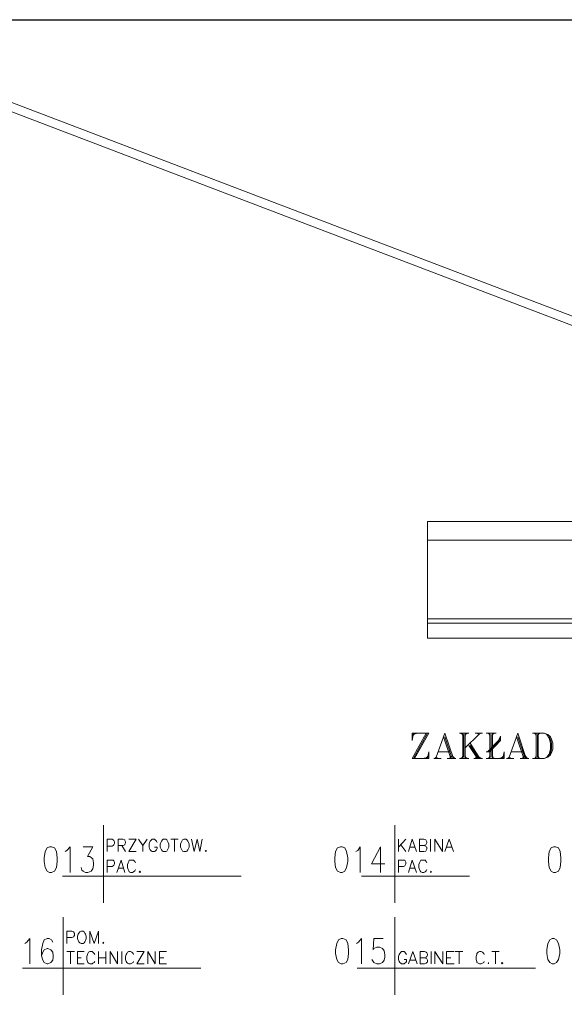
# Model space of a CAD drawing. Header units: millimetres. Extents: x 1 to 17496, y 1 to 30809.
# Tile 20 of 256: x 6711 to 7454, y 5859 to 7203. Entities that reach past the tile are written whole.
import ezdxf

# ---------------------------------------------------------------- set-up
doc = ezdxf.new("R2010")
doc.units = ezdxf.units.MM
for name, color, linetype in [('0_Przyz_Opisy oddziałów', 5, 'Continuous'), ('Opisy', 255, 'Continuous'), ('PDF _Geometria', 7, 'Continuous')]:
    doc.layers.add(name, color=color, linetype=linetype)

msp = doc.modelspace()

# ---------------------------------------------------------------- linework, layer by layer
at = {"layer": '0_Przyz_Opisy oddziałów', "lineweight": 18}
for points in [[(7249.7, 6194.7), (7269, 6229.2), (7246.3, 6229.2), (7246.3, 6219.1), (7248, 6229.2)], [(7265.7, 6229.2), (7246.3, 6194.7), (7269, 6194.7), (7269, 6203.9), (7267.3, 6194.7)], [(7249.7, 6229.2), (7246.3, 6224.2)], [(7251.3, 6229.2), (7246.3, 6225.8)], [(7254.7, 6229.2), (7246.3, 6227.5)], [(7267.3, 6229.2), (7248, 6194.7)], [(7302.7, 6194.7), (7290.9, 6229.2), (7279.1, 6196.4)], [(7289.2, 6224.2), (7299.3, 6194.7)], [(7290.9, 6224.2), (7301, 6194.7)], [(7311.1, 6229.2), (7323.8, 6229.2)], [(7312, 6229.2), (7315.3, 6227.5)], [(7313.7, 6229.2), (7315.3, 6225.8)], [(7315.3, 6229.2), (7315.3, 6194.7)], [(7317, 6227.5), (7317, 6196.4)], [(7318.7, 6229.2), (7318.7, 6194.7)], [(7320.4, 6229.2), (7318.7, 6225.8)], [(7322.1, 6229.2), (7318.7, 6227.5)], [(7337.2, 6227.5), (7318.7, 6209)], [(7332.2, 6229.2), (7342.3, 6229.2)], [(7335.6, 6229.2), (7337.2, 6227.5), (7340.6, 6229.2)], [(7347.3, 6229.2), (7360.8, 6229.2)], [(7349, 6203.9), (7364.2, 6219.1), (7366.7, 6225), (7366.7, 6219.1), (7352.4, 6203.9), (7347.3, 6203.9)], [(7349, 6229.2), (7352.4, 6227.5)], [(7350.7, 6229.2), (7352.4, 6225.8)], [(7366.7, 6225), (7365, 6219.1), (7350.7, 6203.9)], [(7352.4, 6229.2), (7352.4, 6194.7)], [(7354.1, 6227.5), (7354.1, 6196.4)], [(7355.8, 6229.2), (7355.8, 6194.7)], [(7357.5, 6229.2), (7355.8, 6225.8)], [(7359.1, 6229.2), (7355.8, 6227.5)], [(7402.1, 6194.7), (7390.3, 6229.2), (7378.5, 6196.4)], [(7388.6, 6224.2), (7398.7, 6194.7)], [(7390.3, 6224.2), (7400.4, 6194.7)], [(7410.5, 6229.2), (7426.5, 6229.2), (7431.6, 6227.5), (7434.9, 6224.2), (7436.6, 6220.8), (7438.3, 6215.7), (7438.3, 6207.3), (7436.6, 6202.3), (7434.9, 6199.7), (7431.6, 6196.4), (7426.5, 6194.7), (7410.5, 6194.7)], [(7412.2, 6229.2), (7415.6, 6227.5)], [(7413.9, 6229.2), (7415.6, 6225.8)], [(7415.6, 6229.2), (7415.6, 6194.7)], [(7417.3, 6227.5), (7417.3, 6196.4)], [(7418.1, 6229.2), (7418.1, 6194.7)], [(7419.8, 6229.2), (7418.1, 6225.8)], [(7421.5, 6229.2), (7418.1, 6227.5)], [(7426.5, 6229.2), (7429.9, 6227.5), (7433.3, 6222.5), (7434.9, 6215.7), (7434.9, 6207.3), (7433.3, 6200.6), (7429.9, 6196.4), (7426.5, 6194.7)], [(7433.3, 6224.2), (7434.9, 6220.8), (7436.6, 6215.7), (7436.6, 6207.3), (7434.9, 6202.3), (7433.3, 6199.7)], [(7323.8, 6212.4), (7335.6, 6194.7)], [(7325.5, 6215.7), (7338.9, 6194.7)], [(7325.5, 6212.4), (7337.2, 6194.7)], [(7260.6, 6194.7), (7269, 6196.4)], [(7264, 6194.7), (7269, 6198.1)], [(7265.7, 6194.7), (7269, 6199.7)], [(7277.4, 6194.7), (7279.1, 6196.4), (7282.5, 6194.7)], [(7282.5, 6203.9), (7297.7, 6203.9)], [(7299.3, 6196.4), (7296, 6194.7)], [(7299.3, 6198.1), (7297.7, 6194.7)], [(7301, 6198.1), (7304.4, 6194.7)], [(7315.3, 6196.4), (7312, 6194.7)], [(7315.3, 6198.1), (7313.7, 6194.7)], [(7318.7, 6198.1), (7320.4, 6194.7)], [(7318.7, 6196.4), (7322.1, 6194.7)], [(7332.2, 6194.7), (7335.6, 6198.1), (7340.6, 6194.7)], [(7347.3, 6194.7), (7371.8, 6194.7), (7371.8, 6203.9), (7370.1, 6194.7)], [(7352.4, 6196.4), (7349, 6194.7)], [(7352.4, 6198.1), (7350.7, 6194.7)], [(7355.8, 6198.1), (7357.5, 6194.7)], [(7355.8, 6196.4), (7359.1, 6194.7)], [(7364.2, 6194.7), (7371.8, 6196.4)], [(7366.7, 6194.7), (7371.8, 6198.1)], [(7368.4, 6194.7), (7371.8, 6199.7)], [(7376.8, 6194.7), (7378.5, 6196.4), (7381.9, 6194.7)], [(7381.9, 6203.9), (7397, 6203.9)], [(7398.7, 6196.4), (7395.4, 6194.7)], [(7398.7, 6198.1), (7397, 6194.7)], [(7400.4, 6198.1), (7403.8, 6194.7)], [(7415.6, 6196.4), (7412.2, 6194.7)], [(7415.6, 6198.1), (7413.9, 6194.7)], [(7418.1, 6198.1), (7419.8, 6194.7)], [(7418.1, 6196.4), (7421.5, 6194.7)], [(7275.8, 6194.7), (7285.9, 6194.7)], [(7294.3, 6194.7), (7306.1, 6194.7)], [(7311.1, 6194.7), (7323.8, 6194.7)], [(7330.5, 6194.7), (7342.3, 6194.7)], [(7375.1, 6194.7), (7385.2, 6194.7)], [(7393.7, 6194.7), (7405.5, 6194.7)]]:
    msp.add_lwpolyline(points, dxfattribs=at)
at = {"layer": 'Opisy', "lineweight": 18}
for points in [[(6825.2, 6103.7), (6825.2, 5997.6)], [(7222.7, 6103.7), (7222.7, 5997.6)], [(6830.2, 6067.5), (6830.2, 6084.4), (6837, 6084.4), (6838.6, 6083.5), (6839.5, 6082.7), (6840.3, 6081), (6840.3, 6078.5), (6839.5, 6076.8), (6838.6, 6075.9), (6837, 6075.1), (6830.2, 6075.1)], [(6845.4, 6067.5), (6845.4, 6084.4), (6852.1, 6084.4), (6854.6, 6083.5), (6854.6, 6082.7), (6855.5, 6081), (6855.5, 6079.3), (6854.6, 6077.6), (6854.6, 6076.8), (6852.1, 6075.9), (6845.4, 6075.9)], [(6850.4, 6075.9), (6855.5, 6067.5)], [(6869.8, 6067.5), (6859.7, 6067.5), (6869.8, 6084.4), (6859.7, 6084.4)], [(6873.2, 6084.4), (6879.1, 6075.9), (6879.1, 6067.5)], [(6885, 6084.4), (6879.1, 6075.9)], [(6898.4, 6080.1), (6897.6, 6081.8), (6895.9, 6083.5), (6895.1, 6084.4), (6891.7, 6084.4), (6890.9, 6083.5), (6889.2, 6081.8), (6888.3, 6080.1), (6887.5, 6077.6), (6887.5, 6073.4), (6888.3, 6071.7), (6889.2, 6070), (6890.9, 6068.3), (6891.7, 6067.5), (6895.1, 6067.5), (6895.9, 6068.3), (6897.6, 6070), (6898.4, 6071.7), (6898.4, 6073.4), (6895.1, 6073.4)], [(6917, 6084.4), (6927.1, 6084.4)], [(6922, 6084.4), (6922, 6067.5)], [(6945.6, 6084.4), (6949, 6067.5), (6953.2, 6084.4), (6956.6, 6067.5), (6959.9, 6084.4)], [(7227.8, 6084.4), (7227.8, 6067.5)], [(7237.9, 6084.4), (7227.8, 6073.4)], [(7231.1, 6076.8), (7237.9, 6067.5)], [(7241.2, 6067.5), (7246.3, 6084.4), (7252.2, 6067.5)], [(7262.3, 6075.9), (7264.8, 6075.1), (7265.7, 6074.2), (7266.5, 6073.4), (7266.5, 6070.9), (7265.7, 6069.2), (7264.8, 6068.3), (7262.3, 6067.5), (7256.4, 6067.5), (7256.4, 6084.4), (7262.3, 6084.4), (7264.8, 6083.5), (7265.7, 6082.7), (7266.5, 6081), (7266.5, 6079.3), (7265.7, 6077.6), (7264.8, 6076.8), (7262.3, 6075.9), (7256.4, 6075.9)], [(7271.5, 6084.4), (7271.5, 6067.5)], [(7277.4, 6067.5), (7277.4, 6084.4), (7287.6, 6067.5), (7287.6, 6084.4)], [(7290.9, 6067.5), (7296.8, 6084.4), (7302.7, 6067.5)], [(6773, 6067.5), (6775.5, 6069.2), (6779.7, 6074.2), (6779.7, 6038.9)], [(6797.4, 6074.2), (6810.9, 6074.2), (6803.3, 6060.8), (6806.6, 6060.8), (6809.2, 6059.1), (6810.9, 6057.4), (6811.7, 6052.3), (6811.7, 6049), (6810.9, 6043.9), (6808.3, 6040.6), (6804.1, 6038.9), (6800.7, 6038.9), (6797.4, 6040.6), (6795.7, 6042.2), (6794.8, 6045.6)], [(7169.6, 6067.5), (7172.2, 6069.2), (7175.5, 6074.2), (7175.5, 6038.9)], [(7203.3, 6038.9), (7203.3, 6074.2), (7190.7, 6050.7), (7209.2, 6050.7)], [(7242.9, 6073.4), (7250.5, 6073.4)], [(7293.4, 6073.4), (7300.2, 6073.4)], [(6830.2, 6038.9), (6830.2, 6055.7), (6838.6, 6055.7), (6839.5, 6054.9), (6840.3, 6053.2), (6840.3, 6050.7), (6839.5, 6049), (6838.6, 6048.1), (6837, 6047.3), (6830.2, 6047.3)], [(6843.7, 6038.9), (6849.6, 6055.7), (6854.6, 6038.9)], [(6869, 6052.3), (6868.1, 6054), (6866.4, 6055.7), (6860.5, 6055.7), (6859.7, 6054), (6858.9, 6052.3), (6858, 6049.8), (6858, 6045.6), (6858.9, 6043.1), (6859.7, 6041.4), (6860.5, 6039.7), (6862.2, 6038.9), (6864.8, 6038.9), (6866.4, 6039.7), (6868.1, 6041.4), (6869, 6043.1)], [(7227.8, 6038.9), (7227.8, 6055.7), (7236.2, 6055.7), (7237, 6054.9), (7237.9, 6053.2), (7237.9, 6050.7), (7237, 6049), (7236.2, 6048.1), (7234.5, 6047.3), (7227.8, 6047.3)], [(7241.2, 6038.9), (7246.3, 6055.7), (7252.2, 6038.9)], [(7266.5, 6052.3), (7265.7, 6054), (7264, 6055.7), (7258.1, 6055.7), (7257.2, 6054), (7256.4, 6052.3), (7255.5, 6049.8), (7255.5, 6045.6), (7256.4, 6043.1), (7257.2, 6041.4), (7258.1, 6039.7), (7259.8, 6038.9), (7262.3, 6038.9), (7264, 6039.7), (7265.7, 6041.4), (7266.5, 6043.1)], [(6845.4, 6044.8), (6853, 6044.8)], [(7242.9, 6044.8), (7250.5, 6044.8)], [(7013, 6033.8), (6769.6, 6033.8)], [(7324.6, 6033.8), (7177.2, 6033.8)], [(6770.4, 5978.2), (6770.4, 5872.1)], [(7222.7, 5978.2), (7222.7, 5872.1)], [(6775.5, 5942), (6775.5, 5958.9), (6782.2, 5958.9), (6784.7, 5958), (6784.7, 5957.2), (6785.6, 5955.5), (6785.6, 5953), (6784.7, 5952.1), (6784.7, 5951.3), (6782.2, 5950.4), (6775.5, 5950.4)], [(6806.6, 5942), (6806.6, 5958.9), (6812.5, 5942), (6818.4, 5958.9), (6818.4, 5942)], [(6718.2, 5942), (6720.7, 5943.7), (6724.9, 5948.8), (6724.9, 5914.2)], [(6756.1, 5943.7), (6754.4, 5947.1), (6751.1, 5948.8), (6748.5, 5948.8), (6744.3, 5947.1), (6742.6, 5942), (6740.9, 5933.6), (6740.9, 5925.2), (6742.6, 5919.3), (6744.3, 5915.9), (6748.5, 5914.2), (6749.4, 5914.2), (6753.6, 5915.9), (6756.1, 5919.3), (6756.9, 5923.5), (6756.9, 5925.2), (6756.1, 5930.2), (6753.6, 5933.6), (6749.4, 5935.3), (6748.5, 5935.3), (6744.3, 5933.6), (6742.6, 5930.2), (6740.9, 5925.2)], [(7170.5, 5942), (7173, 5943.7), (7177.2, 5948.8), (7177.2, 5914.2)], [(7206.7, 5948.8), (7194.1, 5948.8), (7193.2, 5933.6), (7194.1, 5935.3), (7198.3, 5937), (7201.6, 5937), (7205.9, 5935.3), (7208.4, 5931.9), (7209.2, 5926.9), (7209.2, 5923.5), (7208.4, 5919.3), (7205.9, 5915.9), (7201.6, 5914.2), (7198.3, 5914.2), (7194.1, 5915.9), (7193.2, 5917.6), (7191.5, 5920.1)], [(6775.5, 5931.1), (6785.6, 5931.1)], [(6780.5, 5931.1), (6780.5, 5914.2)], [(6799.1, 5914.2), (6789.8, 5914.2), (6789.8, 5931.1), (6799.1, 5931.1)], [(6813.4, 5926.9), (6812.5, 5928.5), (6810.9, 5930.2), (6810, 5931.1), (6806.6, 5931.1), (6805, 5930.2), (6804.1, 5928.5), (6803.3, 5926.9), (6802.4, 5924.3), (6802.4, 5920.1), (6803.3, 5917.6), (6804.1, 5915.9), (6805, 5915.1), (6806.6, 5914.2), (6810, 5914.2), (6810.9, 5915.1), (6812.5, 5915.9), (6813.4, 5917.6)], [(6818.4, 5931.1), (6818.4, 5914.2)], [(6828.5, 5931.1), (6828.5, 5914.2)], [(6834.4, 5914.2), (6834.4, 5931.1), (6844.5, 5914.2), (6844.5, 5931.1)], [(6850.4, 5931.1), (6850.4, 5914.2)], [(6866.4, 5926.9), (6865.6, 5928.5), (6863.9, 5930.2), (6862.2, 5931.1), (6859.7, 5931.1), (6858, 5930.2), (6857.2, 5928.5), (6856.3, 5926.9), (6855.5, 5924.3), (6855.5, 5920.1), (6856.3, 5917.6), (6857.2, 5915.9), (6858, 5915.1), (6859.7, 5914.2), (6862.2, 5914.2), (6863.9, 5915.1), (6865.6, 5915.9), (6866.4, 5917.6)], [(6880.8, 5914.2), (6870.6, 5914.2), (6880.8, 5931.1), (6870.6, 5931.1)], [(6885.8, 5914.2), (6885.8, 5931.1), (6895.9, 5914.2), (6895.9, 5931.1)], [(6911.1, 5914.2), (6901.8, 5914.2), (6901.8, 5931.1), (6911.1, 5931.1)], [(7238.7, 5926.9), (7237.9, 5928.5), (7236.2, 5930.2), (7235.3, 5931.1), (7232, 5931.1), (7231.1, 5930.2), (7229.4, 5928.5), (7228.6, 5926.9), (7227.8, 5924.3), (7227.8, 5920.1), (7228.6, 5917.6), (7229.4, 5915.9), (7231.1, 5915.1), (7232, 5914.2), (7235.3, 5914.2), (7236.2, 5915.1), (7237.9, 5915.9), (7238.7, 5917.6), (7238.7, 5920.1), (7235.3, 5920.1)], [(7241.2, 5914.2), (7247.1, 5931.1), (7253, 5914.2)], [(7263.1, 5922.6), (7265.7, 5921.8), (7266.5, 5921), (7267.3, 5919.3), (7267.3, 5916.7), (7266.5, 5915.9), (7265.7, 5915.1), (7263.1, 5914.2), (7257.2, 5914.2), (7257.2, 5931.1), (7263.1, 5931.1), (7265.7, 5930.2), (7266.5, 5929.4), (7267.3, 5927.7), (7267.3, 5926), (7266.5, 5924.3), (7265.7, 5923.5), (7263.1, 5922.6), (7257.2, 5922.6)], [(7272.4, 5931.1), (7272.4, 5914.2)], [(7277.4, 5914.2), (7277.4, 5931.1), (7288.4, 5914.2), (7288.4, 5931.1)], [(7303.6, 5914.2), (7293.4, 5914.2), (7293.4, 5931.1), (7303.6, 5931.1)], [(7305.2, 5931.1), (7315.3, 5931.1)], [(7310.3, 5931.1), (7310.3, 5914.2)], [(7344.8, 5926.9), (7344, 5928.5), (7342.3, 5930.2), (7340.6, 5931.1), (7338.1, 5931.1), (7336.4, 5930.2), (7334.7, 5928.5), (7334.7, 5926.9), (7333.9, 5924.3), (7333.9, 5920.1), (7334.7, 5917.6), (7334.7, 5915.9), (7336.4, 5915.1), (7338.1, 5914.2), (7340.6, 5914.2), (7342.3, 5915.1), (7344, 5915.9), (7344.8, 5917.6)], [(7354.9, 5931.1), (7365, 5931.1)], [(7360, 5931.1), (7360, 5914.2)], [(6789.8, 5922.6), (6794.8, 5922.6)], [(6818.4, 5922.6), (6828.5, 5922.6)], [(6901.8, 5922.6), (6907.7, 5922.6)], [(7243.8, 5919.3), (7251.3, 5919.3)], [(7293.4, 5922.6), (7299.3, 5922.6)], [(6958.2, 5908.3), (6714.8, 5908.3)], [(7414.7, 5908.3), (7171.3, 5908.3)]]:
    msp.add_lwpolyline(points, dxfattribs=at)
for points in [[(6906.9, 6084.4), (6906, 6083.5), (6904.3, 6081.8), (6903.5, 6080.1), (6902.7, 6077.6), (6902.7, 6073.4), (6903.5, 6071.7), (6904.3, 6070), (6906, 6068.3), (6906.9, 6067.5), (6910.2, 6067.5), (6911.9, 6068.3), (6912.8, 6070), (6913.6, 6071.7), (6914.4, 6073.4), (6914.4, 6077.6), (6913.6, 6080.1), (6912.8, 6081.8), (6911.9, 6083.5), (6910.2, 6084.4)], [(6934.7, 6084.4), (6933, 6083.5), (6932.1, 6081.8), (6931.3, 6080.1), (6930.4, 6077.6), (6930.4, 6073.4), (6931.3, 6071.7), (6932.1, 6070), (6933, 6068.3), (6934.7, 6067.5), (6938, 6067.5), (6938.9, 6068.3), (6940.6, 6070), (6941.4, 6071.7), (6942.2, 6073.4), (6942.2, 6077.6), (6941.4, 6080.1), (6940.6, 6081.8), (6938.9, 6083.5), (6938, 6084.4)], [(6751.9, 6074.2), (6748.5, 6072.6), (6746, 6067.5), (6744.3, 6059.1), (6744.3, 6054), (6746, 6045.6), (6748.5, 6040.6), (6751.9, 6038.9), (6754.4, 6038.9), (6758.6, 6040.6), (6761.2, 6045.6), (6762, 6054), (6762, 6059.1), (6761.2, 6067.5), (6758.6, 6072.6), (6754.4, 6074.2)], [(6965, 6069.2), (6964.1, 6068.3), (6965, 6067.5), (6965.8, 6068.3)], [(7148.6, 6074.2), (7144.4, 6072.6), (7141.8, 6067.5), (7141, 6059.1), (7141, 6054), (7141.8, 6045.6), (7144.4, 6040.6), (7148.6, 6038.9), (7151.1, 6038.9), (7154.5, 6040.6), (7157, 6045.6), (7158.7, 6054), (7158.7, 6059.1), (7157, 6067.5), (7154.5, 6072.6), (7151.1, 6074.2)], [(7439.2, 6074.2), (7435.8, 6072.6), (7433.3, 6067.5), (7432.4, 6059.1), (7432.4, 6054), (7433.3, 6045.6), (7435.8, 6040.6), (7439.2, 6038.9), (7441.7, 6038.9), (7445.9, 6040.6), (7448.4, 6045.6), (7449.3, 6054), (7449.3, 6059.1), (7448.4, 6067.5), (7445.9, 6072.6), (7441.7, 6074.2)], [(6874.9, 6040.6), (6874, 6039.7), (6874.9, 6038.9), (6875.7, 6039.7)], [(7272.4, 6040.6), (7271.5, 6039.7), (7272.4, 6038.9)], [(6794.8, 5958.9), (6793.2, 5958), (6791.5, 5956.3), (6790.6, 5954.6), (6789.8, 5952.1), (6789.8, 5948.8), (6790.6, 5946.2), (6791.5, 5944.5), (6793.2, 5942.9), (6794.8, 5942), (6797.4, 5942), (6799.1, 5942.9), (6799.9, 5944.5), (6800.7, 5946.2), (6801.6, 5948.8), (6801.6, 5952.1), (6800.7, 5954.6), (6799.9, 5956.3), (6799.1, 5958), (6797.4, 5958.9)], [(6825.2, 5943.7), (6824.3, 5942.9), (6825.2, 5942), (6826, 5942.9)], [(7149.4, 5948.8), (7146.1, 5947.1), (7143.5, 5942), (7141.8, 5933.6), (7141.8, 5928.5), (7143.5, 5920.1), (7146.1, 5915.9), (7149.4, 5914.2), (7152, 5914.2), (7156.2, 5915.9), (7158.7, 5920.1), (7159.5, 5928.5), (7159.5, 5933.6), (7158.7, 5942), (7156.2, 5947.1), (7152, 5948.8)], [(7437.5, 5948.8), (7434.1, 5947.1), (7431.6, 5942), (7429.9, 5933.6), (7429.9, 5928.5), (7431.6, 5920.1), (7434.1, 5915.9), (7437.5, 5914.2), (7440, 5914.2), (7443.4, 5915.9), (7445.9, 5920.1), (7447.6, 5928.5), (7447.6, 5933.6), (7445.9, 5942), (7443.4, 5947.1), (7440, 5948.8)], [(7350.7, 5915.9), (7349.9, 5915.1), (7350.7, 5914.2)], [(7369.2, 5915.9), (7368.4, 5915.1), (7369.2, 5914.2), (7370.1, 5915.1)]]:
    msp.add_lwpolyline(points, close=True, dxfattribs=at)
at = {"layer": 'PDF _Geometria'}
msp.add_lwpolyline([(1774.1, 7203), (13925.2, 7203), (13925.2, 3200.2), (1774.1, 3200.2)], close=True, dxfattribs=at)
at = {"layer": 'PDF _Geometria', "lineweight": 18}
for points in [[(13319.6, 6480.2), (12381.3, 6587.2), (12372.1, 6588), (11490.2, 6588), (11016.1, 6588), (10947.9, 6512.2), (9107.6, 6512.2), (9040.2, 6588), (8739.5, 6588), (8034.6, 6588), (8016.1, 6589.7), (7999.2, 6594.7), (6604.5, 7126.2), (6411.6, 7138.8), (5902.1, 7068.9)], [(13319.6, 6468.4), (12379.6, 6575.4), (12372.1, 6576.2), (11490.2, 6576.2), (11021.1, 6576.2), (10953.8, 6500.4), (9101.7, 6500.4), (9034.3, 6576.2), (8739.5, 6576.2), (8034.6, 6576.2), (8014.4, 6577.9), (7994.2, 6583.8), (6602, 7114.4), (6412.5, 7127), (5903.8, 7057.1)], [(8710.1, 6374.9), (8710.1, 6358.9), (7267.3, 6358.9), (7267.3, 6518.1), (8720.2, 6518.1), (8720.2, 6576.2)], [(8745.4, 6576.2), (8745.4, 6492.8), (7267.3, 6492.8)], [(8520.6, 6358.9), (8520.6, 6209.8), (8546.7, 6209.8), (8546.7, 6385), (7267.3, 6385)], [(7267.3, 6379.1), (8540.8, 6379.1), (8540.8, 6209.8)]]:
    msp.add_lwpolyline(points, dxfattribs=at)

doc.saveas('drawing.dxf')
